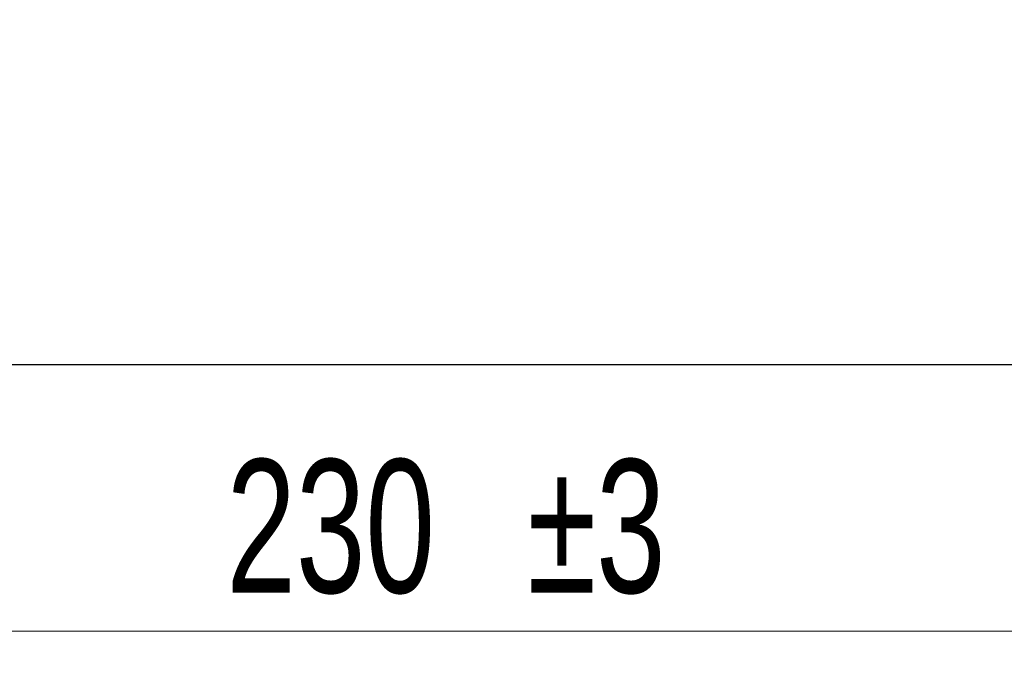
# Model space of a CAD drawing. Header units: millimetres. Extents: x 0 to 420, y 0 to 297.
# Tile 3 of 15: x 135 to 172, y 100 to 125. Entities that reach past the tile are written whole.
import ezdxf

# ---------------------------------------------------------------- set-up
doc = ezdxf.new("R2010")
doc.units = ezdxf.units.MM
doc.styles.add('SLDTEXTSTYLE1', font='TXT', dxfattribs={"width": 0.7})
doc.dimstyles.new('SLDDIMSTYLE0', dxfattribs={"dimtxt": 5, "dimasz": 3.5, "dimexe": 0, "dimexo": 0.0625, "dimgap": 1.25, "dimtad": 2, "dimrnd": 1e-09, "dimzin": 12, "dimdsep": 46, "dimtxsty": 'SLDTEXTSTYLE1', "dimsah": 1, "dimcen": 0.09, "dimadec": 0, "dimazin": 3, "dimtol": 1, "dimtp": 3, "dimtm": 3, "dimtfac": 1, "dimtdec": 3, "dimtofl": 0, "dimtmove": 0, "dimatfit": 3, "dimfxl": 1, "dimfrac": 2, "dimtolj": 1, "dimarcsym": 0})

# ---------------------------------------------------------------- blocks, each defined once
blk = doc.blocks.new('_D')
at = {"color": 7, "linetype": 'Continuous', "lineweight": 0}
for p, q in [((37.716, 133.813), (37.716, 100.313)), ((267.716, 133.813), (267.716, 100.313)), ((37.716, 101.813), (267.716, 101.813))]:
    blk.add_line(p, q, dxfattribs=at)
at = {"color": 7, "linetype": 'Continuous', "lineweight": 18}
for points in [[(37.716, 101.813), (41.216, 101.313), (41.216, 102.313)], [(267.716, 101.813), (264.216, 102.313), (264.216, 101.313)]]:
    blk.add_solid(points, dxfattribs=at)
at = {"color": 7, "linetype": 'Continuous', "lineweight": 18, "char_height": 5, "attachment_point": 1, "style": 'SLDTEXTSTYLE1'}
for s, insert in [('±3', (153.994, 108.258)), ('230', (142.719, 108.258))]:
    blk.add_mtext(s, dxfattribs=dict(at, insert=insert))

msp = doc.modelspace()

# ---------------------------------------------------------------- linework, layer by layer
at = {"color": 7, "linetype": 'Continuous', "lineweight": 25}
msp.add_line((124.216, 111.813), (181.216, 111.813), dxfattribs=at)

# ---------------------------------------------------------------- dimensions: what is measured, and where the dimension line sits
at = {"color": 7, "linetype": 'Continuous', "lineweight": 18}
dim = msp.add_linear_dim(base=(267.716, 101.813), p1=(37.716, 133.813), p2=(267.716, 133.813), dimstyle='SLDDIMSTYLE0', dxfattribs=at)
dim.commit()
dim.dimension.update_dxf_attribs({"geometry": '_D', "text_midpoint": (151.247, 101.813), "dimtype": 160})

doc.saveas('drawing.dxf')
